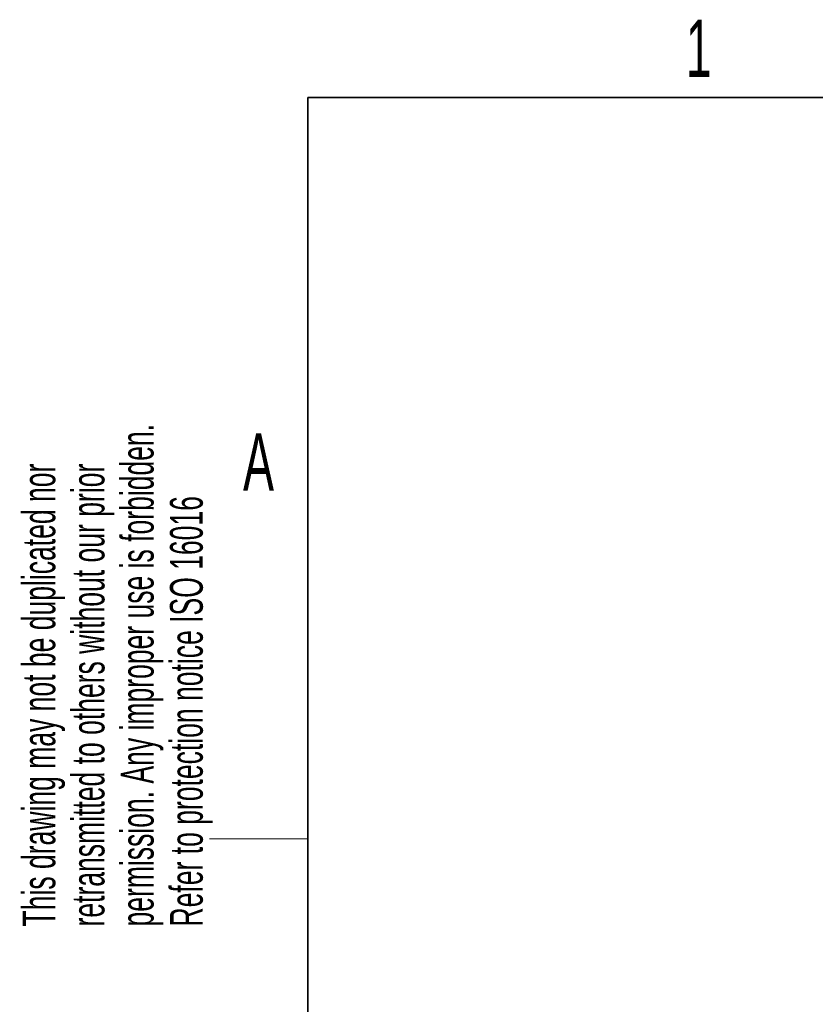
# Model space of a CAD drawing. Header units: millimetres. Extents: x 5 to 418, y 2 to 292.
# Tile 32 of 47: x 8 to 57, y 227 to 287. Entities that reach past the tile are written whole.
import ezdxf

# ---------------------------------------------------------------- set-up
doc = ezdxf.new("R2010")
doc.units = ezdxf.units.MM
doc.layers.add('SLD-0', color=7, linetype='Continuous')
doc.styles.add('SLDTEXTSTYLE0', font='TXT', dxfattribs={"width": 0.605})

msp = doc.modelspace()

# ---------------------------------------------------------------- linework, layer by layer
at = {"layer": 'SLD-0', "lineweight": 35}
for p, q in [((408, 282.5), (26, 282.5)), ((26, 282.5), (26, 12))]:
    msp.add_line(p, q, dxfattribs=at)
at = {"layer": 'SLD-0', "lineweight": 18}
msp.add_line((20, 237.25), (26, 237.25), dxfattribs=at)

# ---------------------------------------------------------------- texts
at = {"layer": 'SLD-0', "char_height": 3.5, "attachment_point": 2, "style": 'SLDTEXTSTYLE0'}
for s, insert in [('1', (49.8527, 287.243)), ('A', (22.9816, 262.0011))]:
    msp.add_mtext(s, dxfattribs=dict(at, insert=insert))
at = {"layer": 'SLD-0', "char_height": 2, "attachment_point": 1, "rotation": 90, "style": 'SLDTEXTSTYLE0'}
for s, insert in [('permission. Any improper use is forbidden.', (14.5783, 231.9088)), ('retransmitted to others without our prior', (11.5783, 231.9088)), ('This drawing may not be duplicated nor', (8.5783, 231.9088)), ('Refer to protection notice ISO 16016', (17.5783, 231.9088))]:
    msp.add_mtext(s, dxfattribs=dict(at, insert=insert))

doc.saveas('drawing.dxf')
